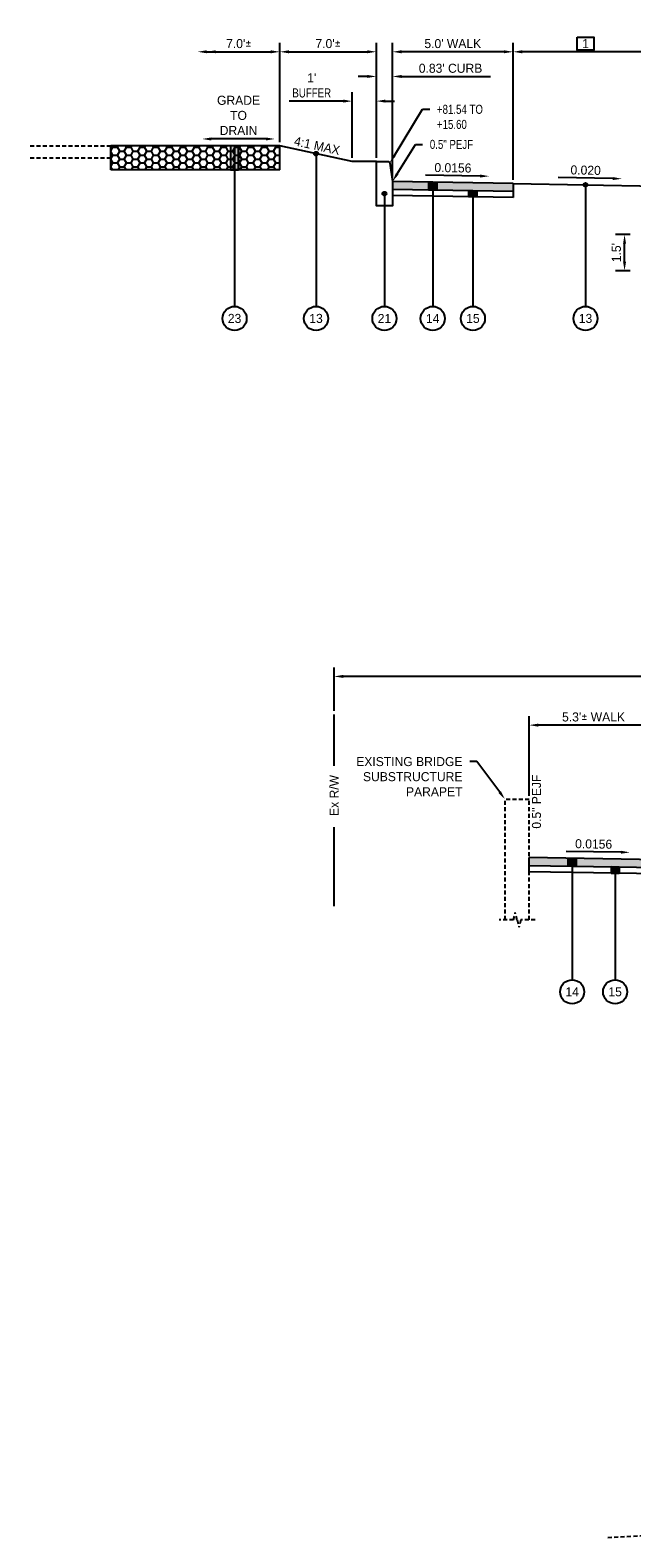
# Model space of a CAD drawing. Header units: feet. Extents: x 904 to 1979, y -2403 to -1843.
# Tile 4 of 34: x 1830 to 1855, y -2334 to -2272. Entities that reach past the tile are written whole.
import ezdxf
from ezdxf import colors
from ezdxf.entities.mleader import LeaderData, LeaderLine
from ezdxf.math import Vec2, Vec3

# ---------------------------------------------------------------- set-up
doc = ezdxf.new("R2010")
doc.units = ezdxf.units.FT
doc.header["$MEASUREMENT"] = 0
doc.linetypes.add('OhDOT_USTN3', pattern=[0.22, 0.165, -0.055])
for name, color, linetype in [('PV_X_EOP', 27, 'OhDOT_USTN3'), ('RD_P_Text', 1, 'Continuous'), ('RW_X_Fee_RW', 50, 'rowex'), ('SC_Shading1_Resurfacing', 247, 'Continuous'), ('SC_Shading2', 255, 'Continuous')]:
    doc.layers.add(name, color=color, linetype=linetype)
doc.styles.add('Slanted-Normal', font='font31.shx', dxfattribs={"height": 0.1})
doc.styles.get("Standard").update_dxf_attribs({"font": 'font31.shx'})
doc.styles.add('Straight-Normal', font='font30.shx', dxfattribs={"height": 0.1})
doc.linetypes.add('rowex', pattern='A,0.75,-0.05,["Ex R/W",Straight-Normal,S=1,R=0,X=0,Y=-0.06],-0.7,0.75,-0.3,0.75,-0.3,0.75,-0.3,0.75,-0.3', length=5.7)
doc.dimstyles.new('COEC', dxfattribs={"dimscale": 13.9, "dimtxt": 0.18, "dimasz": 0.18, "dimexe": 0.18, "dimexo": 0.0625, "dimgap": 0.09, "dimtad": 1, "dimzin": 0, "dimdsep": 46, "dimtxsty": 'Standard', "dimcen": 0.09, "dimclrd": 256, "dimclre": 256, "dimclrt": 256, "dimaunit": 1, "dimadec": 4, "dimazin": 0, "dimtfac": 1, "dimtofl": 0, "dimtmove": 0, "dimatfit": 3, "dimfxl": 1, "dimtolj": 1, "dimtzin": 0, "dimlwd": -1, "dimlwe": -1, "dimarcsym": 0})

# ---------------------------------------------------------------- blocks, each defined once
blk = doc.blocks.new('*D1312')
at = {"layer": 'Defpoints', "color": 0, "transparency": 16777216}
for p in [(1854.405, -2280.465), (1854.787, -2280.465), (1854.787, -2281.965)]:
    blk.add_point(p, dxfattribs=at)
at = {"layer": 'RD_P_Text', "transparency": 16777216}
for p, q in [((1854.637, -2280.465), (1854.03, -2280.465)), ((1854.405, -2281.59), (1854.405, -2280.84)), ((1854.637, -2281.965), (1854.03, -2281.965))]:
    blk.add_line(p, q, dxfattribs=at)
for points in [[(1854.343, -2280.84), (1854.468, -2280.84), (1854.405, -2280.465)], [(1854.343, -2281.59), (1854.468, -2281.59), (1854.405, -2281.965)]]:
    blk.add_solid(points, dxfattribs=at)
at = {"layer": 'RD_P_Text', "transparency": 16777216, "insert": (1854.068, -2281.215), "char_height": 0.375, "attachment_point": 5, "rotation": 90}
blk.add_mtext("\\A1;1.5'", dxfattribs=at)
blk = doc.blocks.new('*D1314')
at = {"layer": 'Defpoints', "color": 0, "transparency": 16777216}
for p in [(1844.787, -2272.889), (1844.787, -2278.267), (1849.787, -2278.345)]:
    blk.add_point(p, dxfattribs=at)
at = {"layer": 'RD_P_Text', "transparency": 16777216}
for p, q in [((1844.787, -2278.117), (1844.787, -2272.514)), ((1849.787, -2278.195), (1849.787, -2272.514)), ((1849.412, -2272.889), (1845.162, -2272.889))]:
    blk.add_line(p, q, dxfattribs=at)
for points in [[(1845.162, -2272.826), (1845.162, -2272.951), (1844.787, -2272.889)], [(1849.412, -2272.826), (1849.412, -2272.951), (1849.787, -2272.889)]]:
    blk.add_solid(points, dxfattribs=at)
at = {"layer": 'RD_P_Text', "transparency": 16777216, "insert": (1847.287, -2272.551), "char_height": 0.375, "attachment_point": 5}
blk.add_mtext("\\A1;5.0' WALK", dxfattribs=at)
blk = doc.blocks.new('*D1315')
at = {"layer": 'Defpoints', "color": 0, "transparency": 16777216}
for p in [(1844.12, -2273.911), (1844.12, -2277.434), (1844.787, -2278.267)]:
    blk.add_point(p, dxfattribs=at)
at = {"layer": 'RD_P_Text', "transparency": 16777216}
for p, q in [((1843.745, -2273.911), (1843.37, -2273.911)), ((1844.12, -2277.284), (1844.12, -2273.536)), ((1844.787, -2278.117), (1844.787, -2273.536)), ((1845.162, -2273.911), (1848.852, -2273.911))]:
    blk.add_line(p, q, dxfattribs=at)
for points in [[(1843.745, -2273.849), (1843.745, -2273.974), (1844.12, -2273.911)], [(1845.162, -2273.849), (1845.162, -2273.974), (1844.787, -2273.911)]]:
    blk.add_solid(points, dxfattribs=at)
at = {"layer": 'RD_P_Text', "transparency": 16777216, "insert": (1847.194, -2273.574), "char_height": 0.375, "attachment_point": 5}
blk.add_mtext("\\A1;0.83' CURB", dxfattribs=at)
blk = doc.blocks.new('*D1317')
at = {"layer": 'Defpoints', "color": 0, "transparency": 16777216}
for p in [(1844.12, -2272.889), (1840.12, -2276.786), (1844.12, -2277.434)]:
    blk.add_point(p, dxfattribs=at)
at = {"layer": 'RD_P_Text', "transparency": 16777216}
for p, q in [((1840.12, -2276.636), (1840.12, -2272.514)), ((1844.12, -2277.284), (1844.12, -2272.514)), ((1840.495, -2272.889), (1843.745, -2272.889))]:
    blk.add_line(p, q, dxfattribs=at)
for points in [[(1840.495, -2272.826), (1840.495, -2272.951), (1840.12, -2272.889)], [(1843.745, -2272.826), (1843.745, -2272.951), (1844.12, -2272.889)]]:
    blk.add_solid(points, dxfattribs=at)
at = {"layer": 'RD_P_Text', "transparency": 16777216, "insert": (1842.12, -2272.551), "char_height": 0.375, "attachment_point": 5}
blk.add_mtext("\\A1;7.0'{\\fISOCPEUR|b0|i0|c0|p34;%%P}", dxfattribs=at)
blk = doc.blocks.new('*D1316')
at = {"layer": 'Defpoints', "color": 0, "transparency": 16777216}
for p in [(1843.12, -2274.934), (1843.12, -2277.434), (1844.12, -2277.434)]:
    blk.add_point(p, dxfattribs=at)
at = {"layer": 'RD_P_Text', "transparency": 16777216}
for p, q in [((1843.12, -2277.284), (1843.12, -2274.559)), ((1844.12, -2277.284), (1844.12, -2274.559)), ((1842.745, -2274.934), (1840.511, -2274.934)), ((1844.495, -2274.934), (1844.87, -2274.934))]:
    blk.add_line(p, q, dxfattribs=at)
for points in [[(1842.745, -2274.871), (1842.745, -2274.996), (1843.12, -2274.934)], [(1844.495, -2274.871), (1844.495, -2274.996), (1844.12, -2274.934)]]:
    blk.add_solid(points, dxfattribs=at)
at = {"layer": 'RD_P_Text', "transparency": 16777216, "insert": (1841.441, -2274.284), "char_height": 0.375, "attachment_point": 5}
blk.add_mtext("\\A1;1' \\P{\\W0.8;BUFFER}", dxfattribs=at)
blk = doc.blocks.new('*D1321')
at = {"layer": 'Defpoints', "color": 0, "transparency": 16777216}
for p in [(1849.787, -2272.889), (1849.787, -2278.345), (1855.787, -2278.465)]:
    blk.add_point(p, dxfattribs=at)
at = {"layer": 'RD_P_Text', "transparency": 16777216}
for p, q in [((1849.787, -2278.195), (1849.787, -2272.514)), ((1855.787, -2278.315), (1855.787, -2272.514)), ((1855.412, -2272.889), (1850.162, -2272.889))]:
    blk.add_line(p, q, dxfattribs=at)
for points in [[(1850.162, -2272.826), (1850.162, -2272.951), (1849.787, -2272.889)], [(1855.412, -2272.826), (1855.412, -2272.951), (1855.787, -2272.889)]]:
    blk.add_solid(points, dxfattribs=at)
at = {"layer": 'RD_P_Text', "transparency": 16777216, "insert": (1852.787, -2272.551), "char_height": 0.375, "attachment_point": 5}
blk.add_mtext('\\A1;1', dxfattribs=at)
blk = doc.blocks.new('*D1334')
at = {"layer": 'Defpoints', "color": 0, "transparency": 16777216}
for p in [(1850.454, -2300.799), (1850.454, -2303.874), (1855.787, -2306.375)]:
    blk.add_point(p, dxfattribs=at)
at = {"layer": 'RD_P_Text', "transparency": 16777216}
for p, q in [((1850.454, -2303.724), (1850.454, -2300.424)), ((1855.412, -2300.799), (1850.829, -2300.799)), ((1855.787, -2306.225), (1855.787, -2300.424))]:
    blk.add_line(p, q, dxfattribs=at)
for points in [[(1850.829, -2300.736), (1850.829, -2300.861), (1850.454, -2300.799)], [(1855.412, -2300.736), (1855.412, -2300.861), (1855.787, -2300.799)]]:
    blk.add_solid(points, dxfattribs=at)
at = {"layer": 'RD_P_Text', "transparency": 16777216, "insert": (1853.12, -2300.461), "char_height": 0.375, "attachment_point": 5}
blk.add_mtext("\\A1;5.3'{\\fISOCPEUR|b0|i0|c0|p34;%%P} WALK", dxfattribs=at)
blk = doc.blocks.new('*D1335')
at = {"layer": 'Defpoints', "color": 0, "transparency": 16777216}
for p in [(1842.37, -2298.78), (1842.37, -2300.353), (1882.37, -2300.353)]:
    blk.add_point(p, dxfattribs=at)
at = {"layer": 'RD_P_Text', "transparency": 16777216}
for p, q in [((1842.37, -2300.203), (1842.37, -2298.405)), ((1882.37, -2300.203), (1882.37, -2298.405)), ((1881.995, -2298.78), (1842.745, -2298.78))]:
    blk.add_line(p, q, dxfattribs=at)
for points in [[(1842.745, -2298.717), (1842.745, -2298.842), (1842.37, -2298.78)], [(1881.995, -2298.717), (1881.995, -2298.842), (1882.37, -2298.78)]]:
    blk.add_solid(points, dxfattribs=at)
at = {"layer": 'RD_P_Text', "transparency": 16777216, "insert": (1862.37, -2298.442), "char_height": 0.375, "attachment_point": 5}
blk.add_mtext("\\A1;40.0'", dxfattribs=at)

msp = doc.modelspace()

# ---------------------------------------------------------------- hatches: boundary and pattern name
at = {"layer": 'RD_P_Text'}
h = msp.add_hatch(color=256, dxfattribs=at)
h.dxf.hatch_style = 1
h.paths.add_polyline_path([(1838.078, -2276.786), (1838.078, -2277.786), (1838.411, -2277.786), (1838.411, -2276.786)])
h = msp.add_hatch(color=256, dxfattribs=at)
h.dxf.hatch_style = 1
edge = h.paths.add_edge_path()
edge.add_arc((1841.62, -2277.11), 0.08, 0, 360)
h = msp.add_hatch(color=256, dxfattribs=at)
h.dxf.hatch_style = 1
h.paths.add_polyline_path([(1846.289, -2278.29), (1846.621, -2278.295), (1846.621, -2278.628), (1846.289, -2278.623)])
h = msp.add_hatch(color=256, dxfattribs=at)
h.dxf.hatch_style = 1
edge = h.paths.add_edge_path()
edge.add_arc((1852.787, -2278.405), 0.08, 0, 360)
h = msp.add_hatch(color=256, dxfattribs=at)
h.dxf.hatch_style = 1
edge = h.paths.add_edge_path()
edge.add_arc((1844.454, -2278.767), 0.08, 0, 360)
h = msp.add_hatch(color=256, dxfattribs=at)
h.dxf.hatch_style = 1
h.paths.add_polyline_path([(1847.955, -2278.649), (1848.287, -2278.654), (1848.287, -2278.904), (1847.955, -2278.899)])
h = msp.add_hatch(color=256, dxfattribs=at)
h.dxf.hatch_style = 1
h.paths.add_polyline_path([(1852.4, -2306.322), (1852.4, -2306.655), (1852.067, -2306.65), (1852.067, -2306.317)])
h = msp.add_hatch(color=256, dxfattribs=at)
h.dxf.hatch_style = 1
h.paths.add_polyline_path([(1853.847, -2306.927), (1854.18, -2306.933), (1854.18, -2306.683), (1853.847, -2306.677)])
at = {"layer": 'SC_Shading1_Resurfacing'}
h = msp.add_hatch(dxfattribs=at)
h.set_pattern_fill('HONEY', color=256, scale=1.5)
h.set_pattern_definition([(0, (-40.20398, -306.36755), (0.28125, 0.162379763), [0.1875, -0.375]), (120, (-40.20398, -306.36755), (-0.28125, 0.162379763), [0.1875, -0.375]), (60, (-40.20398, -306.36755), (6e-17, 0.324759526), [-0.375, 0.1875])])
h.paths.add_polyline_path([(1833.12, -2276.786), (1840.12, -2276.786), (1840.12, -2277.786), (1833.12, -2277.786)])
at = {"layer": 'SC_Shading2'}
h = msp.add_hatch(color=256, dxfattribs=at)
h.dxf.hatch_style = 1
h.paths.add_polyline_path([(1844.787, -2278.267), (1844.787, -2278.6), (1849.787, -2278.678), (1849.787, -2278.345)])
h = msp.add_hatch(color=256, dxfattribs=at)
h.dxf.hatch_style = 1
h.paths.add_polyline_path([(1850.454, -2306.291), (1850.454, -2306.624), (1855.787, -2306.708), (1855.787, -2306.375)])

# ---------------------------------------------------------------- linework, layer by layer
at = {"layer": 'PV_X_EOP', "flags": 128}
for points in [[(1829.772, -2276.786), (1833.12, -2276.786)], [(1829.772, -2277.286), (1833.12, -2277.286)], [(1849.454, -2308.874), (1849.454, -2303.874)], [(1850.454, -2303.874), (1849.454, -2303.874)], [(1850.454, -2308.874), (1850.454, -2303.874)], [(1849.801, -2308.874), (1849.204, -2308.874)], [(1849.801, -2308.874), (1849.878, -2308.569)], [(1849.954, -2308.874), (1849.878, -2308.569)], [(1849.954, -2308.874), (1850.03, -2309.179)], [(1850.106, -2308.874), (1850.03, -2309.179)], [(1850.704, -2308.874), (1850.106, -2308.874)], [(1866.315, -2334.319), (1863.594, -2334.102), (1859.659, -2334.191), (1853.613, -2334.484)]]:
    msp.add_lwpolyline(points, dxfattribs=at)
at = {"layer": 'RD_P_Text'}
for p, q in [((1840.12, -2276.636), (1840.12, -2272.514)), ((1837.091, -2272.889), (1839.745, -2272.889))]:
    msp.add_line(p, q, dxfattribs=at)
msp.add_lwpolyline([(1852.437, -2272.285), (1853.137, -2272.285), (1853.137, -2272.818), (1852.437, -2272.818)], close=True, dxfattribs=at)
at = {"layer": 'RD_P_Text', "linetype": 'ByBlock', "lineweight": -2}
for points in [[(1839.54, -2276.502), (1837.276, -2276.502)], [(1848.419, -2278.039), (1846.155, -2278.004)], [(1853.919, -2278.143), (1851.655, -2278.098)], [(1854.252, -2306.066), (1851.989, -2306.031)]]:
    msp.add_lwpolyline(points, dxfattribs=at)
at = {"layer": 'RD_P_Text', "flags": 128}
for points in [[(1840.12, -2276.786), (1833.12, -2276.786)], [(1833.12, -2277.786), (1833.12, -2276.786)], [(1838.078, -2276.786), (1838.078, -2277.786)], [(1838.078, -2276.786), (1838.078, -2277.786), (1838.411, -2277.786), (1838.411, -2276.786), (1838.078, -2276.786)], [(1838.244, -2276.786), (1838.244, -2283.443)], [(1838.411, -2276.786), (1838.411, -2277.786)], [(1840.12, -2277.786), (1840.12, -2276.786)], [(1843.12, -2277.434), (1840.12, -2276.786)], [(1841.62, -2277.11), (1841.62, -2283.443)], [(1840.12, -2277.786), (1833.12, -2277.786)], [(1844.12, -2277.434), (1843.12, -2277.434)], [(1844.787, -2278.267), (1844.787, -2278.85)], [(1849.787, -2278.345), (1844.787, -2278.267)], [(1846.289, -2278.29), (1846.289, -2278.623)], [(1846.289, -2278.29), (1846.621, -2278.295), (1846.621, -2278.628), (1846.289, -2278.623), (1846.289, -2278.29)], [(1846.455, -2278.293), (1846.455, -2283.443)], [(1846.621, -2278.295), (1846.621, -2278.628)], [(1849.787, -2278.345), (1855.787, -2278.465)], [(1849.787, -2278.345), (1849.787, -2278.928)], [(1852.787, -2278.405), (1852.787, -2283.443)], [(1844.454, -2278.767), (1844.454, -2283.443)], [(1849.787, -2278.678), (1844.787, -2278.6)], [(1849.787, -2278.928), (1844.787, -2278.85)], [(1847.955, -2278.649), (1847.955, -2278.899)], [(1847.955, -2278.649), (1848.287, -2278.654), (1848.287, -2278.904), (1847.955, -2278.899), (1847.955, -2278.649)], [(1848.121, -2278.652), (1848.121, -2283.443)], [(1848.287, -2278.654), (1848.287, -2278.904)], [(1855.787, -2306.375), (1850.454, -2306.291)], [(1850.454, -2306.874), (1850.454, -2306.291)], [(1852.067, -2306.317), (1852.067, -2306.65)], [(1852.4, -2306.322), (1852.4, -2306.655), (1852.067, -2306.65), (1852.067, -2306.317), (1852.4, -2306.322)], [(1852.234, -2306.319), (1852.234, -2311.353)], [(1852.4, -2306.322), (1852.4, -2306.655)], [(1855.787, -2306.708), (1850.454, -2306.624)], [(1855.787, -2306.958), (1850.454, -2306.874)], [(1853.847, -2306.677), (1853.847, -2306.927)], [(1853.847, -2306.927), (1854.18, -2306.933), (1854.18, -2306.683), (1853.847, -2306.677), (1853.847, -2306.927)], [(1854.014, -2306.68), (1854.014, -2311.353)], [(1854.18, -2306.683), (1854.18, -2306.933)]]:
    msp.add_lwpolyline(points, dxfattribs=at)
msp.add_lwpolyline([(1844.12, -2277.434), (1844.59, -2277.434, -0.371266), (1844.673, -2277.505), (1844.787, -2278.267), (1844.787, -2279.267), (1844.12, -2279.267)], format="xyb", close=True, dxfattribs=at)
at = {"layer": 'RD_P_Text'}
for centre, radius in [((1841.62, -2277.11), 0.08), ((1852.787, -2278.405), 0.08), ((1844.454, -2278.767), 0.08), ((1838.244, -2283.943), 0.5), ((1841.62, -2283.943), 0.5), ((1844.454, -2283.943), 0.5), ((1846.455, -2283.943), 0.5), ((1848.121, -2283.943), 0.5), ((1852.787, -2283.943), 0.5), ((1852.234, -2311.853), 0.5), ((1854.014, -2311.853), 0.5)]:
    msp.add_circle(centre, radius, dxfattribs=at)
for points in [[(1837.091, -2272.826), (1837.091, -2272.951), (1836.716, -2272.889)], [(1837.466, -2272.826), (1837.466, -2272.951), (1837.091, -2272.889)], [(1839.745, -2272.826), (1839.745, -2272.951), (1840.12, -2272.889)], [(1837.276, -2276.44), (1836.901, -2276.502), (1837.276, -2276.565)], [(1839.54, -2276.565), (1839.915, -2276.502), (1839.54, -2276.44)], [(1848.418, -2278.102), (1848.794, -2278.045), (1848.42, -2277.977)], [(1853.917, -2278.206), (1854.294, -2278.151), (1853.92, -2278.081)], [(1854.251, -2306.129), (1854.627, -2306.072), (1854.253, -2306.004)]]:
    msp.add_solid(points, dxfattribs=at)
at = {"layer": 'RW_X_Fee_RW', "linetype": 'Continuous', "ltscale": 0.5, "flags": 128}
for points in [[(1842.37, -2302.489), (1842.37, -2300.353)], [(1842.37, -2308.297), (1842.37, -2305.022)]]:
    msp.add_lwpolyline(points, dxfattribs=at)

# ---------------------------------------------------------------- texts
at = {"layer": 'RD_P_Text', "insert": (1838.418, -2272.551), "char_height": 0.375, "attachment_point": 5}
msp.add_mtext("\\A1;7.0'{\\fISOCPEUR|b0|i0|c0|p34;%%P}", dxfattribs=at)
at = {"layer": 'RD_P_Text', "char_height": 0.375, "attachment_point": 5}
for s, width, insert in [('GRADE\\PTO\\PDRAIN', 2.91398, (1838.408, -2275.525)), ('\\pxt43;23', 34.83485, (1838.244, -2283.943)), ('\\pxt43;13', 34.83485, (1841.62, -2283.943)), ('\\pxt43;21', 34.83485, (1844.454, -2283.943)), ('\\pxt43;14', 34.83485, (1846.455, -2283.943)), ('\\pxt43;15', 34.83485, (1848.121, -2283.943)), ('13', 34.83485, (1852.787, -2283.943)), ('\\pxt43;14', 34.83485, (1852.234, -2311.853)), ('\\pxt43;15', 34.83485, (1854.014, -2311.853))]:
    msp.add_mtext_dynamic_manual_height_columns(s, width=width, gutter_width=10, heights=[0], dxfattribs=dict(at, insert=insert))
for s, width, insert, rotation in [('4:1 MAX', 2.91398, (1841.662, -2276.78), 347.82664), ('0.0156', 2.91398, (1847.292, -2277.699), 359.10626), ('0.020', 2.91398, (1852.793, -2277.798), 358.85424), ('0.5" PEJF', 34.83485, (1850.757, -2303.969), 90), ('0.0156', 2.91398, (1853.125, -2305.726), 359.10626)]:
    msp.add_mtext_dynamic_manual_height_columns(s, width=width, gutter_width=10, heights=[0], dxfattribs=dict(at, insert=insert, rotation=rotation))
at = {"layer": 'RW_X_Fee_RW', "insert": (1842.37, -2303.713), "char_height": 0.375, "attachment_point": 5, "rotation": 90}
msp.add_mtext_dynamic_manual_height_columns('Ex R/W', width=34.83485, gutter_width=10, heights=[0.375], dxfattribs=at)

# ---------------------------------------------------------------- dimensions: what is measured, and where the dimension line sits
at = {"layer": 'RD_P_Text'}
for base, p1, p2, text, picture, middle in [((1844.787, -2272.889), (1849.787, -2278.345), (1844.787, -2278.267), "5.0' WALK", '*D1314', (1847.287, -2272.551)), ((1849.787, -2272.889), (1855.787, -2278.465), (1849.787, -2278.345), '1', '*D1321', (1852.787, -2272.551)), ((1842.37, -2298.78), (1882.37, -2300.353), (1842.37, -2300.353), "40.0'", '*D1335', (1862.37, -2298.442)), ((1850.454, -2300.799), (1855.787, -2306.375), (1850.454, -2303.874), "5.3'{\\fISOCPEUR|b0|i0|c0|p34;%%P} WALK", '*D1334', (1853.12, -2300.461))]:
    dim = msp.add_linear_dim(base=base, p1=p1, p2=p2, text=text, dimstyle='COEC', override={"dimscale": 3, "dimtxt": 0.125, "dimasz": 0.125, "dimexe": 0.125, "dimexo": 0.05, "dimgap": 0.05}, dxfattribs=at)
    dim.commit()
    dim.dimension.update_dxf_attribs({"geometry": picture, "text_midpoint": middle})
for base, p1, p2, angle, text, picture, middle in [((1844.12, -2272.889), (1840.12, -2276.786), (1844.12, -2277.434), 180, "7.0'{\\fISOCPEUR|b0|i0|c0|p34;%%P}", '*D1317', (1842.12, -2272.551)), ((1843.12, -2274.934), (1844.12, -2277.434), (1843.12, -2277.434), 180, "1' \\P{\\W0.8;BUFFER}", '*D1316', (1841.441, -2274.284)), ((1854.405, -2280.465), (1854.787, -2281.965), (1854.787, -2280.465), 90, "1.5'", '*D1312', (1854.068, -2281.215))]:
    dim = msp.add_linear_dim(base=base, p1=p1, p2=p2, angle=angle, text=text, dimstyle='COEC', override={"dimscale": 3, "dimtxt": 0.125, "dimasz": 0.125, "dimexe": 0.125, "dimexo": 0.05, "dimgap": 0.05}, dxfattribs=at)
    dim.commit()
    dim.dimension.update_dxf_attribs({"geometry": picture, "text_midpoint": middle})
dim = msp.add_linear_dim(base=(1844.12, -2273.911), p1=(1844.787, -2278.267), p2=(1844.12, -2277.434), text="0.83' CURB", dimstyle='COEC', override={"dimscale": 3, "dimtxt": 0.125, "dimasz": 0.125, "dimexe": 0.125, "dimexo": 0.05, "dimgap": 0.05}, dxfattribs=at)
dim.commit()
dim.dimension.update_dxf_attribs({"geometry": '*D1315', "text_midpoint": (1847.194, -2273.911), "dimtype": 160})

# ---------------------------------------------------------------- leaders
ml = msp.add_multileader_mtext('Standard', dxfattribs=at)
ml.set_content('{\\W0.8;+81.54 TO\\P+15.60}', color=256, style='Slanted-Normal')
ml.set_leader_properties()
ml.build(insert=Vec2(0, 0))
ml.multileader.update_dxf_attribs({"dogleg_length": 0.1, "arrow_head_size": 0.375, "scale": 3})
ctx = ml.context
ctx.base_point, ctx.scale, ctx.char_height, ctx.arrow_head_size, ctx.landing_gap_size, ctx.plane_origin = Vec3(1846.33, -2275.273), 3, 0.375, 0.375, 0.3, Vec3(1845.139, -2275.391)
notes = []
notes.append((ctx, [(0, (1, 1, 0), (1846.03, -2275.273), (1, 0), 0.3, [(0, [(1844.673, -2277.505)], 0, [])])]))
ctx.mtext.insert, ctx.mtext.flow_direction = Vec3(1846.63, -2275.086), 5
ml = msp.add_multileader_mtext('Standard', dxfattribs=at)
ml.set_content('{\\W0.8;0.5" PEJF}', color=256, style='Slanted-Normal')
ml.set_leader_properties()
ml.build(insert=Vec2(0, 0))
ml.multileader.update_dxf_attribs({"dogleg_length": 0.1, "arrow_head_size": 0.375, "scale": 3})
ctx = ml.context
ctx.base_point, ctx.scale, ctx.char_height, ctx.arrow_head_size, ctx.landing_gap_size, ctx.plane_origin = Vec3(1846.036, -2276.726), 3, 0.375, 0.375, 0.3, Vec3(1845.253, -2276.154)
notes.append((ctx, [(0, (1, 1, 0), (1845.736, -2276.726), (1, 0), 0.3, [(0, [(1844.787, -2278.267)], 0, [])])]))
ctx.mtext.insert, ctx.mtext.flow_direction = Vec3(1846.336, -2276.539), 5
ml = msp.add_multileader_mtext('Standard', dxfattribs=at)
ml.set_content('EXISTING BRIDGE\\PSUBSTRUCTURE\\PPARAPET', color=256, style='Slanted-Normal')
ml.set_leader_properties()
ml.build(insert=Vec2(0, 0))
ml.multileader.update_dxf_attribs({"dogleg_length": 0.1, "arrow_head_size": 0.375, "scale": 3})
ctx = ml.context
ctx.base_point, ctx.scale, ctx.char_height, ctx.arrow_head_size, ctx.landing_gap_size, ctx.plane_origin = Vec3(1842.775, -2302.309), 3, 0.375, 0.375, 0.3, Vec3(1840.94, -2302.503)
ctx.text_align_type = 2
notes.append((ctx, [(1, (1, 1, 0), (1848.288, -2302.309), (-1, 0), 0.3, [(0, [(1849.454, -2303.874)], 0, [])])]))
ctx.mtext.insert, ctx.mtext.alignment, ctx.mtext.flow_direction = Vec3(1847.688, -2302.121), 3, 5
for ctx, leaders in notes:
    for number, flags, end, landing, length, lines in leaders:
        leader = LeaderData()
        leader.index, (leader.has_last_leader_line, leader.has_dogleg_vector, leader.attachment_direction) = number, flags
        leader.last_leader_point, leader.dogleg_vector, leader.dogleg_length = Vec3(end), Vec3(landing), length
        for number, points, colour, breaks in lines:
            line = LeaderLine()
            line.index, line.vertices, line.color, line.breaks = number, Vec3.list(points), colors.encode_raw_color(colour), breaks
            leader.lines.append(line)
        ctx.leaders.append(leader)

doc.saveas('drawing.dxf')
